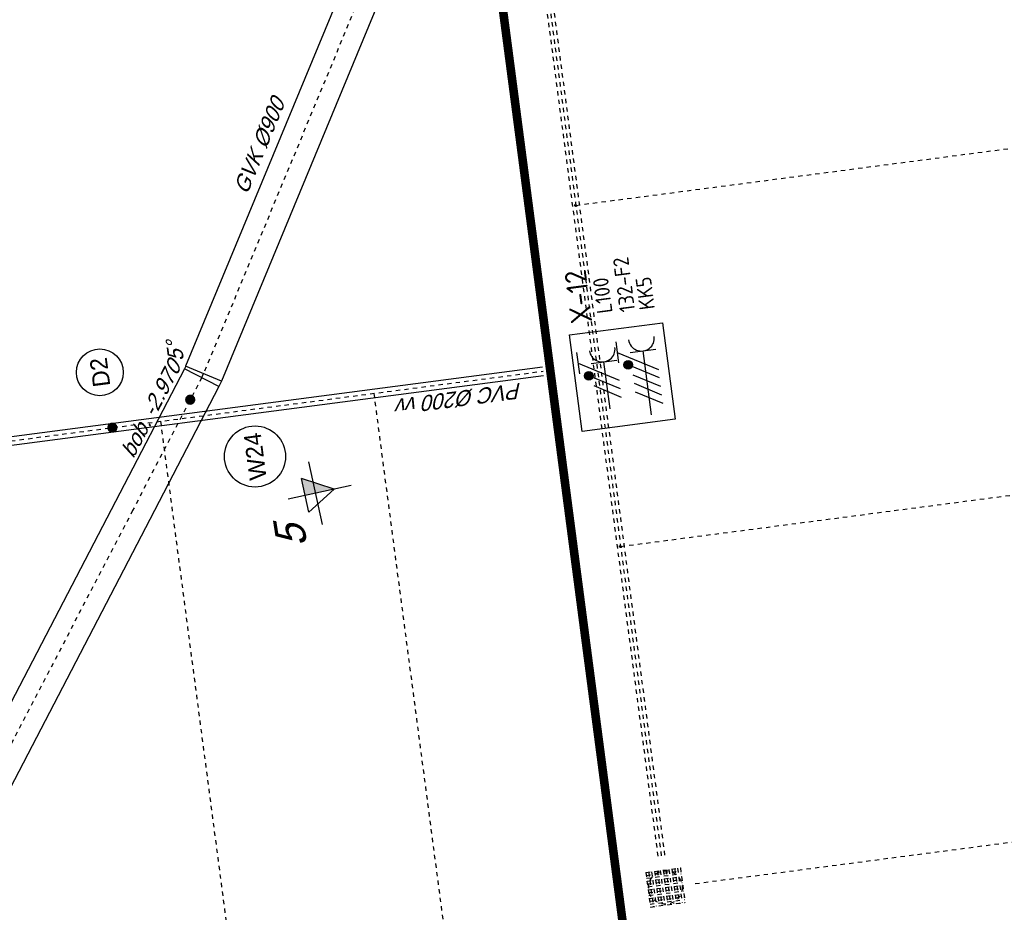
# Model space of a CAD drawing. Header units: metres. Extents: x 118052 to 118564, y 454784 to 455719.
# Tile 94 of 160: x 118469 to 118492, y 455216 to 455237. Entities that reach past the tile are written whole.
import ezdxf
from ezdxf.enums import TextEntityAlignment as Align

# ---------------------------------------------------------------- set-up
doc = ezdxf.new("R2010")
doc.units = ezdxf.units.M
doc.header["$LTSCALE"] = 0.5
doc.header["$PDMODE"] = 3
doc.header["$PDSIZE"] = 0.25
for name, pattern in [('DASHED', [19.049999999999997, 12.7, -6.35]), ('Tauw_HIDDEN2', [5.6, 4, -1.6]), ('Tauw_L_Center1', [13, 8, -1.67, 1.66, -1.67]), ('Tauw_L_Center2', [6.4990000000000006, 4, -0.833, 0.833, -0.833])]:
    doc.linetypes.add(name, pattern=pattern)
for name, color, linetype in [('EL6221--', 6, 'Continuous'), ('EL6222--', 6, 'Continuous'), ('EL_N_A_EB00----REVISIE~-_-----', 1, 'Continuous'), ('KABELLOOP', 6, 'Continuous'), ('Koningsstal VIEUWPORT', 254, 'Continuous'), ('ZU_B_-_EL999---LA_PE-63_sdr00~H_-----', 1, 'Tauw_L_Center2'), ('ZU_B_-_EL999---LD_PE-65_sdr00~H_-----', 1, 'Tauw_L_Center2'), ('ZU_B_-_EL999---LD_pvc160_vbr11~H_-----', 1, 'Tauw_L_Center2'), ('ZU_B_-_EL999---LD_pvc160_vbr11~W_-----', 8, 'Tauw_HIDDEN2'), ('ZU_B_-_EL999---SYM_RIOOLINSPECTIEPUT~-_002--', 2, 'Tauw_L_Center2'), ('ZU_N_-_AL999---LD_pvc200_vbr11__18_^200~-_-----', 7, 'Continuous'), ('ZU_N_-_AL999---LD_pvc200_vbr11__20_^200~M_-----', 7, 'Continuous'), ('ZU_N_-_AL999---LW_gvk900_pgr05__18_^200~-_-----', 7, 'Continuous'), ('ZU_N_-_AL999---LW_gvk900_pgr05__18_^200~B_-----', 7, 'Continuous'), ('ZU_N_-_AL999---LW_gvk900_pgr05__18_^200~N_-----', 7, 'Continuous'), ('ZU_N_-_AL999---LW_gvk900_pgr05__20_^200~M_-----', 7, 'Continuous'), ('ZU_N_-_DX1AMA--_maatvoering_ANG__18_^200', 7, 'Continuous'), ('ZU_N_-_EL999---LD_pvc200_vgr11~H_-----', 2, 'Tauw_L_Center2'), ('ZU_N_-_EL999---LD_pvc200_vgr11~W_-----', 8, 'Continuous'), ('ZU_N_-_EL999---LD_pvc80_sdr00~H_-----', 2, 'Tauw_L_Center2'), ('ZU_N_-_EL999---LW_gvk900_pgr05~H_-----', 2, 'Tauw_L_Center1'), ('ZU_N_-_EL999---LW_gvk900_pgr05~W_-----', 2, 'Continuous'), ('ZU_N_-_MB00----SYM_SONDERING~-_001--', 1, 'Continuous'), ('ZU_N_-_ML999---LD_pvc200_vbr11__20_^200~M_-----', 7, 'Continuous'), ('ZU_N_-_ML999---LW_gvk900_pgr05__20_^200~M_-----', 7, 'Continuous'), ('ZU_N_-_TB00----tekst__35_^200~-_-----', 7, 'Continuous')]:
    doc.layers.add(name, color=color, linetype=linetype)
doc.styles.add('BURO-018', font='Isocp.shx', dxfattribs={"height": 360})
doc.styles.add('BURO-025', font='Isocp.shx', dxfattribs={"height": 500})
doc.styles.add('TAUW-ISOCP', font='tcb_isocp.shx')
doc.styles.add('tcb_isocp', font='tcb_isocp.shx')
doc.dimstyles.new('tzu18-dot_^200', dxfattribs={"dimscale": 200, "dimtxt": 1.8, "dimasz": 3, "dimexe": 2, "dimexo": 0, "dimgap": 0.5, "dimtad": 1, "dimdec": 0, "dimzin": 0, "dimdsep": 46, "dimtxsty": 'TAUW-ISOCP', "dimblk": 'DOTSMALL', "dimcen": 2, "dimdle": 1.5, "dimclre": 8, "dimadec": 0, "dimazin": 0, "dimtp": 1, "dimtm": 1, "dimtfac": 1, "dimtix": 1, "dimtmove": 1, "dimatfit": 3, "dimldrblk": 'DOTSMALL', "dimfxl": 1, "dimtvp": 0.5, "dimtolj": 1, "dimtzin": 0, "dimlwd": -1, "dimlwe": 5, "dimarcsym": 0})

# ---------------------------------------------------------------- blocks, each defined once
blk = doc.blocks.new('zusondg1')
for p, q in [((0, -1.056103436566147), (0, 0.819315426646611)), ((-0.5, 0.314618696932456), (0, -0.5514067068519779)), ((-0.5, 0.314618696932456), (0.5, 0.314618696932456)), ((0, -0.5514067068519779), (0.5, 0.314618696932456)), ((-0.9336846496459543, 0), (0.933684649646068, 0))]:
    blk.add_line(p, q)
for points in [[(0, -0.5514067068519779), (0, 0.314618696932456), (0.5, 0.314618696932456)], [(0, -0.5514067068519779), (0, 0.314618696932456), (0.5, 0.314618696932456), (0, -0.5514067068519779)]]:
    blk.add_solid(points)
blk = doc.blocks.new('*D172')
at = {"layer": 'Defpoints', "color": 0, "transparency": 16777216}
for p in [(-284965.6980100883, 59848.63425714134), (-262229.9305388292, 59850.06411849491), (-238585.0830094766, 59851.55115235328), (-275368.5279602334, 54182.29972298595), (-278808.2747358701, 48241.78254102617)]:
    blk.add_point(p, dxfattribs=at)
at = {"layer": 'ZU_N_-_DX1AMA--_maatvoering_ANG__18_^200', "transparency": 16777216}
for start, end in [(181.7334788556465, 193.0115628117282), (200.4302145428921, 213.2701244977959)]:
    blk.add_arc((-262229.9305387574, 59850.0641185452), 14308.95857311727, start, end, dxfattribs=at)
for points in [[(-276604.3324163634, 59416.12245753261), (-276460.3489610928, 59418.30525581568), (-276538.8890835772, 59849.16422248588)], [(-274133.9624837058, 52040.75892256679), (-274253.1537454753, 51959.95395293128), (-273951.143205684, 51642.78265244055)]]:
    blk.add_solid(points, dxfattribs=at)
at = {"layer": 'ZU_N_-_DX1AMA--_maatvoering_ANG__18_^200', "transparency": 16777216, "insert": (-275933.8729518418, 55733.23793979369), "char_height": 360, "attachment_point": 5, "rotation": 286.72088867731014, "style": 'TAUW-ISOCP'}
blk.add_mtext('\\A1;35.00°', dxfattribs=at)
blk = doc.blocks.new('_DotSmall')
at = {"color": 0, "linetype": 'ByBlock', "const_width": 0.5}
blk.add_lwpolyline([(-0.0625, 0, 1), (0.0625, 0, 1)], format="xyb", close=True, dxfattribs=at)
blk = doc.blocks.new('E00416')
at = {"color": 0, "linetype": 'Continuous'}
for p, q in [((-3, 7.982050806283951), (-2.99999988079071, 5.482050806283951)), ((-2.999999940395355, 6.732050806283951), (1.500000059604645, 4.133974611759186)), ((-1.499999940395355, 6.5), (1.500000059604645, 6.5)), ((1.192092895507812e-07, 1), (5.960464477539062e-08, 6.5)), ((1.500000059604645, 3.133974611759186), (-1.499999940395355, 4.866025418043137)), ((1.500000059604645, 2.133974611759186), (-1.499999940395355, 3.866025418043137))]:
    blk.add_line(p, q, dxfattribs=at)
at = {"color": 0, "linetype": 'Continuous', "const_width": 0.5}
blk.add_lwpolyline([(-1.683012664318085, 5.116025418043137, 1), (-2.183012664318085, 5.116025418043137, 1)], format="xyb", close=True, dxfattribs=at)
at = {"color": 0, "linetype": 'Continuous'}
blk.add_circle((-1.933012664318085, 5.116025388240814), 0.5000000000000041, dxfattribs=at)
blk.add_arc((5.960464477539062e-08, 8), 1.5, 180, 0, dxfattribs=at)
at = {"color": 0, "linetype": 'Continuous', "style": 'BURO-018', "flags": 1}
blk.add_attdef('E_MATCODE', text='', height=1.799999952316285, rotation=262.5836884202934, dxfattribs=at).set_placement((-436086809.6690868, 176092602.9433621), align=Align.MIDDLE)
at = {"color": 0, "linetype": 'Continuous', "style": 'BURO-018'}
for tag, p in [('E_GKAST', (5.960464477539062e-08, 13)), ('E_GROEP', (0, 10.00000002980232)), ('E_SGROEP', (4.500000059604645, 10))]:
    blk.add_attdef(tag, text='', height=1.8, dxfattribs=at).set_placement(p, align=Align.MIDDLE)
at = {"color": 0, "linetype": 'Continuous', "style": 'BURO-018', "flags": 1}
blk.add_attdef('E_VERMCODE', text='', height=1.8, dxfattribs=at).set_placement((13.00000005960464, 10), align=Align.MIDDLE)
blk = doc.blocks.new('111304D')
at = {"color": 0, "linetype": 'Continuous'}
for p, q in [((-3, 9.98205080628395), (-3, 7.482050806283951)), ((-3, 8.73205080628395), (1.500000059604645, 6.133974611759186)), ((-1.499999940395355, 8.5), (1.5, 8.5)), ((5.960464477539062e-08, 1.000000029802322), (5.960464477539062e-08, 8.5)), ((1.5, 5.133974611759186), (-1.499999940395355, 6.866025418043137)), ((1.500000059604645, 4.133974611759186), (-1.5, 5.866025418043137)), ((1.5, 3.133974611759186), (-1.499999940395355, 4.866025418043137)), ((1.500000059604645, 2.133974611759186), (-1.499999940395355, 3.866025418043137))]:
    blk.add_line(p, q, dxfattribs=at)
at = {"color": 0, "linetype": 'Continuous', "const_width": 0.5}
blk.add_lwpolyline([(-1.683012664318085, 7.116025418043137, 1), (-2.183012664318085, 7.116025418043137, 1)], format="xyb", close=True, dxfattribs=at)
at = {"color": 0, "linetype": 'Continuous'}
blk.add_circle((-1.93301260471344, 7.116025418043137), 0.5000000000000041, dxfattribs=at)
blk.add_arc((0, 10.00000002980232), 1.5, 180, 0, dxfattribs=at)
at = {"color": 0, "linetype": 'Continuous', "style": 'BURO-018', "flags": 1}
blk.add_attdef('E_MATCODE', text='', height=1.799999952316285, rotation=262.5836884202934, dxfattribs=at).set_placement((-436086809.6690868, 176092602.9433621), align=Align.MIDDLE)
at = {"color": 0, "linetype": 'Continuous', "style": 'BURO-018'}
for tag, p in [('E_GKAST', (5.960464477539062e-08, 15.5)), ('E_GROEP', (5.960464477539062e-08, 12.50000002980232)), ('E_SGROEP', (4.5, 12.5))]:
    blk.add_attdef(tag, text='', height=1.8, dxfattribs=at).set_placement(p, align=Align.MIDDLE)
at = {"color": 0, "linetype": 'Continuous', "style": 'BURO-018', "flags": 1}
blk.add_attdef('E_VERMCODE', text='', height=1.8, dxfattribs=at).set_placement((13, 12.5), align=Align.MIDDLE)
blk = doc.blocks.new('A$C051E189E')
at = {"layer": 'EL6221--'}
blk.add_lwpolyline([(17053.39320367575, -22187.57193538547), (19316.94763249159, -22187.57106050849), (19316.94847559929, -24368.8291490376), (17053.39404672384, -24368.83002391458)], close=True, dxfattribs=at)
ref = blk.add_blockref('111304D', (17024.91252344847, -23835.28882908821), dxfattribs=dict(at, xscale=200, yscale=200, zscale=200, rotation=270.0000221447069))
ref.add_attrib('E_GROEP', 'KK5', dxfattribs={"layer": '0', "color": 1, "linetype": 'Continuous', "height": 360, "rotation": 2.219811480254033e-05, "style": 'BURO-018'}).set_placement((20046.98201566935, -24057.04648789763), align=Align.MIDDLE)
ref.add_attrib('E_GKAST', 'L100', dxfattribs={"layer": '0', "color": 1, "linetype": 'Continuous', "height": 360, "rotation": 2.219811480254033e-05, "style": 'BURO-018'}).set_placement((20124.91233593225, -23069.52910450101), align=Align.MIDDLE)
ref.add_attrib('E_SGROEP', '132-F2', dxfattribs={"layer": '0', "color": 1, "linetype": 'Continuous', "height": 360, "rotation": 2.219811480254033e-05, "style": 'BURO-018'}).set_placement((20313.51448404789, -23594.92870345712), align=Align.MIDDLE)
at = {"layer": 'EL6222--', "xscale": 200, "yscale": 200, "zscale": 200, "rotation": 270.0000221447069}
blk.add_blockref('E00416', (17292.91343897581, -22898.5818579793), dxfattribs=at)
at = {"layer": 'EL6221--', "color": 2, "style": 'BURO-025'}
blk.add_text('X-12', height=499.9999999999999, dxfattribs=at).set_placement((19550.53197360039, -22756.33812665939))
blk = doc.blocks.new('A$C6DFC50BF')
at = {"layer": 'KABELLOOP', "linetype": 'DASHED', "const_width": 200}
blk.add_lwpolyline([(-16326.55531167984, -21636.91844537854), (32377.83829969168, -21636.91844537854), (36081.05446058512, -27121.89554059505), (36081.05446070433, -32209.90334999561)], dxfattribs=at)
blk = doc.blocks.new('Leidingen')
at = {"layer": 'ZU_B_-_EL999---LA_PE-63_sdr00~H_-----'}
for centre in [(-247944.0228688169, 37123.21531084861), (-239944.0229048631, 37123.97491806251)]:
    blk.add_circle(centre, 25, dxfattribs=at)
at = {"layer": 'ZU_B_-_EL999---LD_PE-65_sdr00~H_-----'}
for points in [[(-247944.0228688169, 37123.21531084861), (-247941.205201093, 7448.215444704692)], [(-239944.0229048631, 37123.97491806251), (-239941.2052371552, 7448.975051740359)], [(-255943.9563671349, 36422.45570694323), (-255941.2455191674, 7872.455835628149)]]:
    blk.add_lwpolyline(points, dxfattribs=at)
at = {"layer": 'ZU_B_-_EL999---LD_pvc160_vbr11~H_-----'}
blk.add_lwpolyline([(-232644.022937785, 37124.66805943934), (-255244.0228359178, 37122.52216935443)], dxfattribs=at)
at = {"layer": 'ZU_B_-_EL999---LD_pvc160_vbr11~W_-----'}
for points in [[(-232644.030533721, 37204.6680591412), (-255244.0304318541, 37202.52216899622)], [(-232644.0153415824, 37044.66805982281), (-255244.0152397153, 37042.52216973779)]]:
    blk.add_lwpolyline(points, dxfattribs=at)
at = {"layer": 'ZU_B_-_EL999---SYM_RIOOLINSPECTIEPUT~-_002--'}
for p, q in [((-255539.0612895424, 37527.49415706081), (-256349.0612859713, 37527.41724686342)), ((-256349.0612859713, 37527.41724686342), (-256348.9843757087, 36717.4172505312)), ((-255539.054880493, 37459.99415736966), (-256349.0548767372, 37459.91724714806)), ((-255539.0484713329, 37392.49415766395), (-256349.0484676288, 37392.41724744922)), ((-255539.0420620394, 37324.99415800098), (-256349.0420584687, 37324.91724774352)), ((-256281.5612862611, 37527.42365600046), (-256281.4843760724, 36717.42365967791)), ((-256214.061286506, 37527.43006525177), (-256213.9843764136, 36717.43006888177)), ((-256146.561286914, 37527.43647440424), (-256146.4843767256, 36717.43647802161)), ((-256079.0612871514, 37527.44288365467), (-256078.9843769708, 36717.44288721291)), ((-256011.5612874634, 37527.44929279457), (-256011.4843772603, 36717.44929641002)), ((-255944.0612877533, 37527.45570193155), (-255943.9843776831, 36717.45570556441)), ((-255876.5612881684, 37527.46211114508), (-255876.4843778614, 36717.46211480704)), ((-255809.0612883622, 37527.46852026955), (-255808.9843781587, 36717.46852394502)), ((-255741.5612886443, 37527.47492946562), (-255741.4843784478, 36717.4749332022)), ((-255674.0612889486, 37527.48133866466), (-255673.9843788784, 36717.48134229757)), ((-255606.5612893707, 37527.48774793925), (-255606.4843790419, 36717.48775153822)), ((-255539.0612895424, 37527.49415706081), (-255538.9843794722, 36717.49416069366)), ((-255539.0356529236, 37257.4941583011), (-256349.0356492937, 37257.41724803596)), ((-255539.029243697, 37189.99415858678), (-256349.0292399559, 37189.91724836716)), ((-255539.0228344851, 37122.49415887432), (-256349.0228309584, 37122.41724868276)), ((-255539.0164253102, 37054.9941591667), (-256349.0164217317, 37054.91724896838)), ((-255539.0100161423, 36987.49415952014), (-256349.0100124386, 36987.41724924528)), ((-255539.0036069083, 36919.99415980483), (-256349.003603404, 36919.91724955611)), ((-255538.9971977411, 36852.49416003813), (-256348.9971941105, 36852.41724989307)), ((-255538.9907885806, 36784.9941603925), (-256348.9907848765, 36784.91725017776)), ((-255538.9843794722, 36717.49416069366), (-256348.9843757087, 36717.4172505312))]:
    blk.add_line(p, q, dxfattribs=at)
blk.add_circle((-255944.0228327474, 37122.45570381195), 389.9999999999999, dxfattribs=at)
at = {"layer": 'ZU_N_-_EL999---LD_pvc200_vgr11~H_-----', "ltscale": 0.5}
blk.add_lwpolyline([(-243669.0606154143, 72507.12835449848), (-243669.0606155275, 38381.10069669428)], dxfattribs=at)
at = {"layer": 'ZU_N_-_EL999---LD_pvc200_vgr11~W_-----', "ltscale": 0.5}
for points in [[(-243769.0606154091, 72507.1283545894), (-243769.0606154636, 38381.10069671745)], [(-243569.0606154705, 72507.12835453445), (-243569.0606154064, 38381.10069670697)]]:
    blk.add_lwpolyline(points, dxfattribs=at)
at = {"layer": 'ZU_N_-_EL999---LD_pvc80_sdr00~H_-----'}
for points in [[(-243669.0606154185, 47350.06411842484), (-284155.438758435, 47350.06411842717)], [(-243669.0606154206, 42350.0641184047), (-280415.856709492, 42350.06411841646)]]:
    blk.add_lwpolyline(points, dxfattribs=at)
at = {"layer": 'ZU_N_-_EL999---LW_gvk900_pgr05~H_-----'}
blk.add_lwpolyline([(-245638.2489566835, 48260.85362888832), (-262229.9305388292, 59850.06411849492)], dxfattribs=at)
blk.add_lwpolyline([(-223105.084858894, 34912.42510155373), (-242699.7528607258, 46213.79483690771, -0.02164371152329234), (-242787.1570165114, 46269.37950028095), (-245638.2489566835, 48260.85362888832)], format="xyb", dxfattribs=at)
at = {"layer": 'ZU_N_-_EL999---LW_gvk900_pgr05~W_-----', "linetype": 'Continuous'}
for p, q in [((-243044.842368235, 45900.46452439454), (-242529.4716645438, 46638.2944761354)), ((-242924.5795075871, 45823.98337111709), (-242474.9262139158, 46603.60630276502))]:
    blk.add_line(p, q, dxfattribs=at)
at = {"layer": 'ZU_N_-_EL999---LW_gvk900_pgr05~W_-----'}
for points in [[(-245384.6655121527, 48632.63376745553), (-261972.2451868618, 60218.97909434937)], [(-245900.0362160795, 47894.80381586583), (-262487.6158907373, 59481.14914269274)]]:
    blk.add_lwpolyline(points, dxfattribs=at)
for points in [[(-222880.2582119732, 35302.23656739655), (-242474.9262139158, 46603.60630276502, -0.02164371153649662), (-242529.4716645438, 46638.2944761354), (-245384.6655121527, 48632.63376745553)], [(-223329.9115056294, 34522.61363580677), (-242924.5795075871, 45823.98337111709, -0.02164371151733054), (-243044.842368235, 45900.46452439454), (-245900.0362160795, 47894.80381586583)]]:
    blk.add_lwpolyline(points, format="xyb", dxfattribs=at)
at = {"layer": 'ZU_N_-_ML999---LD_pvc200_vbr11__20_^200~M_-----', "flags": 128}
blk.add_lwpolyline([(-243669.0606155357, 48477.88962834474, 0, 0, 0), (-243788.5398176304, 48466.72180503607, 0, 91.82399999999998, 0), (-243779.4355022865, 48467.57279315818, 91.82399999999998, 169.728, 0), (-243753.5563072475, 48469.99174371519, 169.728, 221.712, 0), (-243714.7733581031, 48473.61681918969, 221.712, 240, 0), (-243669.0606155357, 48477.88962834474, 240, 221.712, 0), (-243623.3478728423, 48482.16243754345, 221.712, 169.728, 0), (-243584.5649237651, 48485.78751290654, 169.728, 91.82399999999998, 0), (-243558.6857286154, 48488.20646344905, 91.82399999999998, 0, 0), (-243549.5814133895, 48489.05745158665, 0, 0, 0), (-243669.0606155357, 48477.88962834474, 0, 0, 0), (-242897.376820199, 48550.01957311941, 0, 0, 0)], format="xyseb", dxfattribs=at)
at = {"layer": 'ZU_N_-_ML999---LD_pvc200_vbr11__20_^200~M_-----'}
blk.add_circle((-242356.2692437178, 48600.59736130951), 543.4662105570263, dxfattribs=at)
at = {"layer": 'ZU_N_-_ML999---LW_gvk900_pgr05__20_^200~M_-----', "flags": 128}
blk.add_lwpolyline([(-243260.3442042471, 46599.89849514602, 0, 0, 0), (-243170.1854054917, 46679.09060975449, 0, 91.82399999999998, 0), (-243177.0555059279, 46673.05617065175, 91.82399999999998, 169.728, 0), (-243196.5839018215, 46655.903158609, 169.728, 221.712, 0), (-243225.8494477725, 46630.19739820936, 221.712, 240, 0), (-243260.3442042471, 46599.89849514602, 240, 221.712, 0), (-243294.8389605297, 46569.59959205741, 221.712, 169.728, 0), (-243324.1045066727, 46543.89383168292, 169.728, 91.82399999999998, 0), (-243343.632902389, 46526.74081961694, 91.82399999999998, 0, 0), (-243350.5030029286, 46520.70638052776, 0, 0, 0), (-243260.3442042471, 46599.89849514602, 0, 0, 0), (-244232.3169090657, 45746.15404649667, 0, 0, 0)], format="xyseb", dxfattribs=at)
at = {"layer": 'ZU_N_-_ML999---LW_gvk900_pgr05__20_^200~M_-----'}
blk.add_circle((-244765.9029118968, 45277.47207053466), 710.1949148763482, dxfattribs=at)
at = {"layer": 'EL_N_A_EB00----REVISIE~-_-----'}
for name in ['A$C051E189E', 'A$C6DFC50BF']:
    blk.add_blockref(name, (-262229.9305388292, 59850.06411849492), dxfattribs=at)
at = {"layer": 'ZU_N_-_MB00----SYM_SONDERING~-_001--', "xscale": 799.9999999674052, "yscale": 800.0000000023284, "zscale": 799.9999999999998, "rotation": 4.735440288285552}
blk.add_blockref('zusondg1', (-245794.005044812, 43990.25578893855), dxfattribs=at)
at = {"layer": 'ZU_N_-_AL999---LD_pvc200_vbr11__18_^200~-_-----', "style": 'tcb_isocp', "oblique": 20.00023775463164}
blk.add_text('PVC %%129200 vv', height=359.9999999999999, rotation=90, dxfattribs=at).set_placement((-243869.3700327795, 38918.61400419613))
at = {"layer": 'ZU_N_-_AL999---LD_pvc200_vbr11__20_^200~M_-----', "style": 'tcb_isocp'}
blk.add_text('D2', height=399.9999999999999, dxfattribs=at).set_placement((-242356.2692437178, 48600.59736130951), align=Align.MIDDLE)
at = {"layer": 'ZU_N_-_AL999---LW_gvk900_pgr05__18_^200~-_-----', "style": 'tcb_isocp', "oblique": 20.00023775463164}
blk.add_text('GVK %%129900', height=359.9999999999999, rotation=330.025483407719, dxfattribs=at).set_placement((-238720.4865930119, 44672.54928657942))
at = {"layer": 'ZU_N_-_AL999---LW_gvk900_pgr05__18_^200~B_-----', "style": 'tcb_isocp', "oblique": 20.00023775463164}
blk.add_text('5%%d', height=359.9999999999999, dxfattribs=at).set_placement((-242110.2295104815, 46805.82794121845), align=Align.MIDDLE_CENTER)
at = {"layer": 'ZU_N_-_AL999---LW_gvk900_pgr05__18_^200~N_-----', "style": 'tcb_isocp', "oblique": 20.00023775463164}
blk.add_text('bob. -2.970', height=359.9999999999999, rotation=325.0658846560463, dxfattribs=at).set_placement((-244461.2128721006, 48089.03573420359))
at = {"layer": 'ZU_N_-_AL999---LW_gvk900_pgr05__20_^200~M_-----', "style": 'tcb_isocp'}
blk.add_text('W24', height=399.9999999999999, dxfattribs=at).set_placement((-244765.9029118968, 45277.47207053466), align=Align.MIDDLE)
at = {"layer": 'ZU_N_-_TB00----tekst__35_^200~-_-----', "style": 'tcb_isocp', "oblique": 20.00023775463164}
blk.add_text('5', height=699.9999999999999, rotation=1.435440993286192, dxfattribs=at).set_placement((-246725.979272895, 44692.5702330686), align=Align.MIDDLE)
at = {"layer": 'ZU_N_-_DX1AMA--_maatvoering_ANG__18_^200'}
dim = blk.add_angular_dim_2l(base=(-275368.5279602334, 54182.29972298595), line1=((-278808.2747358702, 48241.78254102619), (-262229.9305388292, 59850.06411849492)), line2=((-238585.0830094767, 59851.55115235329), (-284965.6980100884, 59848.63425714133)), dimstyle='tzu18-dot_^200', override={"dimasz": 2.16, "dimexe": 0, "dimgap": 0.6, "dimtad": 0, "dimcen": 0.1, "dimdle": 0, "dimclrd": 256, "dimclrt": 256, "dimadec": 2, "dimtm": 0, "dimtofl": 0, "dimtmove": 0, "dimtvp": 0}, dxfattribs=at)
dim.commit()
dim.dimension.update_dxf_attribs({"geometry": '*D172', "text_midpoint": (-275933.8729518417, 55733.23793979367), "dimtype": 162})

msp = doc.modelspace()

# ---------------------------------------------------------------- block references
at = {"layer": 'Koningsstal VIEUWPORT', "color": 6, "xscale": 0.0009975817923, "yscale": 0.0009975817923, "zscale": 0.0009975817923, "rotation": 97.46987594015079}
msp.add_blockref('Leidingen', (118487.8519961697, 455474.6886337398), dxfattribs=at)

doc.saveas('drawing.dxf')
